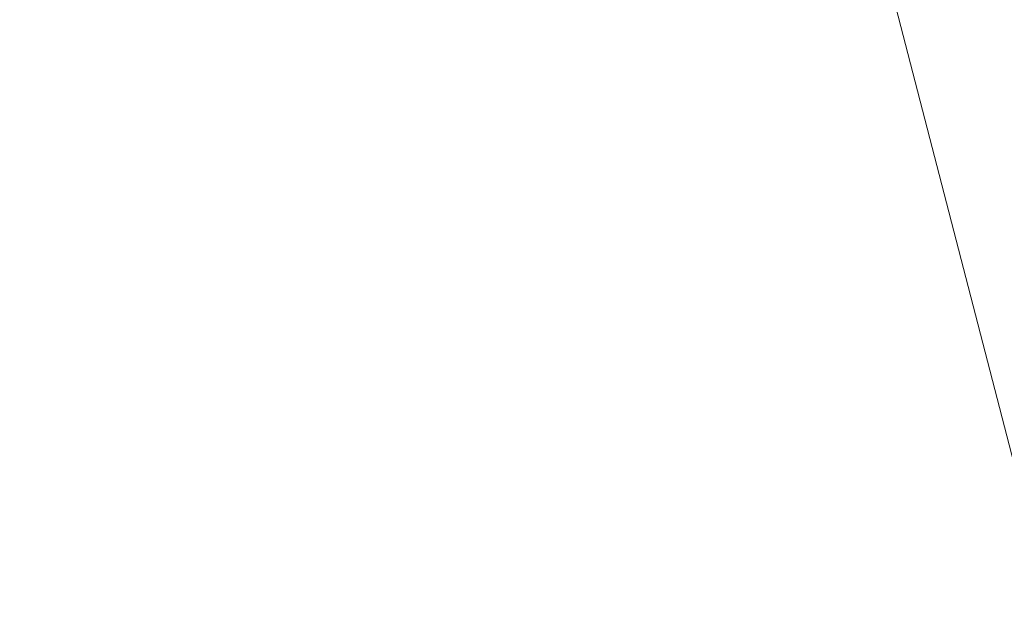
# Model space of a CAD drawing. Header units: millimetres. Extents: x -6861 to -4773, y 84 to 6892.
# Tile 23 of 108: x -6110.0485 to -6109.8947, y 6528.5436 to 6528.6349. Entities that reach past the tile are written whole.
import ezdxf

# ---------------------------------------------------------------- set-up
doc = ezdxf.new("R2010")
doc.units = ezdxf.units.MM
doc.layers.add('E-LITE-EQPM', color=7, linetype='Continuous', lineweight=20)

# ---------------------------------------------------------------- blocks, each defined once
blk = doc.blocks.new('01 PODIUM EMPOTRADO CON MARCO 1_glb - PODIUM EMPOTRADO CON MARCO 3_dwg_NS-2254 ÍßÁ_1_5Ð_$$_É_îAÔO-665804-Planta_PDF')
at = {"lineweight": 9}
blk.add_line((-0.51155, -6.11398), (-3.03109, -1.75), dxfattribs=at)
blk = doc.blocks.new('01 PODIUM EMPOTRADO CON MARCO 1_glb - 01 PODIUM EMPOTRADO CON MARCO 1-665813-Planta_PDF')
at = {"rotation": 344.4887155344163}
blk.add_blockref('01 PODIUM EMPOTRADO CON MARCO 1_glb - PODIUM EMPOTRADO CON MARCO 3_dwg_NS-2254 ÍßÁ_1_5Ð_$$_É_îAÔO-665804-Planta_PDF', (-3232.68648, 6533.75019), dxfattribs=at)
blk = doc.blocks.new('01 PODIUM EMPOTRADO CON MARCO 1_glb - 01 PODIUM EMPOTRADO CON MARCO 1-V3-Planta_PDF')
at = {"rotation": 344.4887155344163}
blk.add_blockref('01 PODIUM EMPOTRADO CON MARCO 1_glb - PODIUM EMPOTRADO CON MARCO 3_dwg_NS-2254 ÍßÁ_1_5Ð_$$_É_îAÔO-665804-Planta_PDF', (-3232.68648, 6533.75019), dxfattribs=at)

msp = doc.modelspace()

# ---------------------------------------------------------------- block references
at = {"layer": 'E-LITE-EQPM'}
for name in ['01 PODIUM EMPOTRADO CON MARCO 1_glb - 01 PODIUM EMPOTRADO CON MARCO 1-665813-Planta_PDF', '01 PODIUM EMPOTRADO CON MARCO 1_glb - 01 PODIUM EMPOTRADO CON MARCO 1-V3-Planta_PDF']:
    msp.add_blockref(name, (-2874.93154, 0), dxfattribs=at)

doc.saveas('drawing.dxf')
